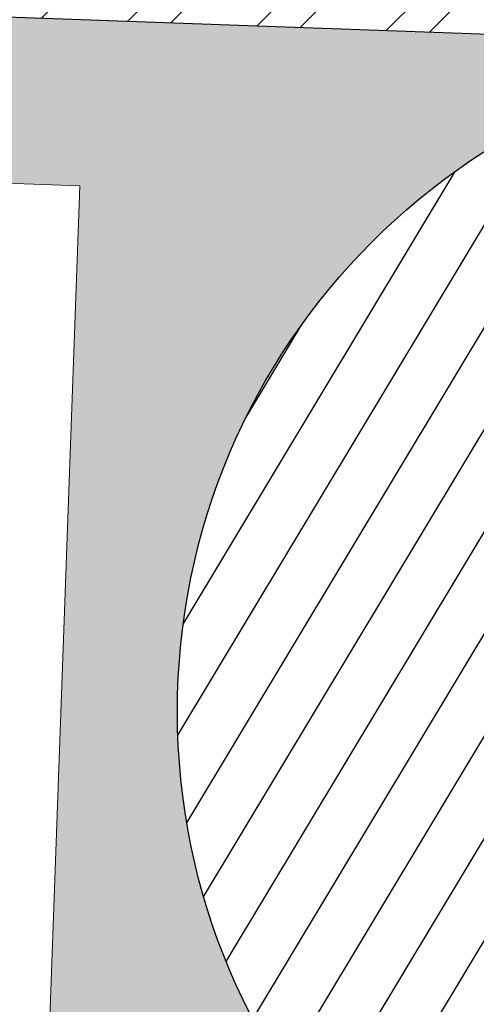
# Model space of a CAD drawing. Header units: millimetres. Extents: x 297264 to 416219, y -77299 to -23696.
# Tile 118 of 187: x 328603 to 328879, y -26513 to -25919. Entities that reach past the tile are written whole.
import ezdxf

# ---------------------------------------------------------------- set-up
doc = ezdxf.new("R2010")
doc.units = ezdxf.units.MM
doc.header["$LTSCALE"] = 2.5
for name, color, linetype, lineweight in [('ELEVATION 1', 143, 'Continuous', 18), ('HATCH LIGHT', 250, 'Continuous', 0), ('WALL', 132, 'Continuous', 25)]:
    doc.layers.add(name, color=color, linetype=linetype, lineweight=lineweight)
doc.layers.add('sp04000g0$0$S-COLS-PATT', color=252, linetype='Continuous')

msp = doc.modelspace()

# ---------------------------------------------------------------- hatches: boundary and pattern name
at = {"layer": 'HATCH LIGHT', "true_color": 0x636466}
h = msp.add_hatch(dxfattribs=at)
h.set_pattern_fill('ANSI32', color=251, scale=6)
h.set_pattern_definition([(45, (257511.52, -46725.026), (-40.411153, 40.411153), []), (45, (257538.46, -46725.026), (-40.411153, 40.411153), [])])
h.paths.add_polyline_path([(334654.36, -32589.97), (334460.42, -32638.82), (334641.96, -33359.69), (322089.31, -33359.58, -0.000263), (322074.78, -33559.58), (334898.57, -33559.7)])
h.paths.add_polyline_path([(322503.25, -25157.06), (322303.17, -25157.06, -0.011972), (321821.95, -34256.03), (322022.54, -34256.03, 0.01196)])
h.paths.add_polyline_path([(322486.88, -25697.6), (332165.82, -26046.56, 0.003501), (332659.89, -26800.64), (332827.52, -26691.53), (332277.41, -25850.46), (322493.11, -25497.7, -0.000262)])
h = msp.add_hatch(dxfattribs=at)
h.set_pattern_fill('ANSI36', color=251, scale=7)
h.set_pattern_definition([(45, (257511.52, -46725.026), (11.786586, 43.2174826), [55.5625, -11.1125, 0, -11.1125])])
h.paths.add_polyline_path([(328611.92, -26788.95), (329551.31, -26822.82), (329579.05, -26053.37), (332110.11, -26144.62), (332576.63, -26856.03), (332659.89, -26800.64, -0.003501), (332165.82, -26046.56), (329112.95, -25936.69, -0.403697), (329498.54, -26336.43, -1), (328698.54, -26336.43, -0.424809), (329112.95, -25936.69), (325280.42, -25798.4), (325276.82, -25898.26), (328639.66, -26019.5)])
at = {"layer": 'sp04000g0$0$S-COLS-PATT'}
h = msp.add_hatch(dxfattribs=at)
h.set_pattern_fill('ANSI31', color=256, scale=10, angle=13.97724, style=0)
h.set_pattern_definition([(58.97724, (93671.604, -81155.115), (-27.2085637, 16.3632687), [])])
edge = h.paths.add_edge_path()
edge.add_arc((329098.54, -26336.43), 400, 0, 360)

# ---------------------------------------------------------------- linework, layer by layer
at = {"layer": 'ELEVATION 1'}
msp.add_lwpolyline([(332659.89, -26800.64), (332576.63, -26856.03), (332110.11, -26144.62), (329579.05, -26053.37), (329551.31, -26822.82), (328611.92, -26788.95), (328639.66, -26019.5), (325276.82, -25898.26)], dxfattribs=at)
at = {"layer": 'WALL', "flags": 128}
msp.add_lwpolyline([(332827.52, -26691.53), (332659.89, -26800.64, -0.003501), (332165.82, -26046.56), (322486.88, -25697.6)], format="xyb", dxfattribs=at)
at = {"layer": 'WALL'}
msp.add_circle((329098.54, -26336.43), 400, dxfattribs=at)

doc.saveas('drawing.dxf')
